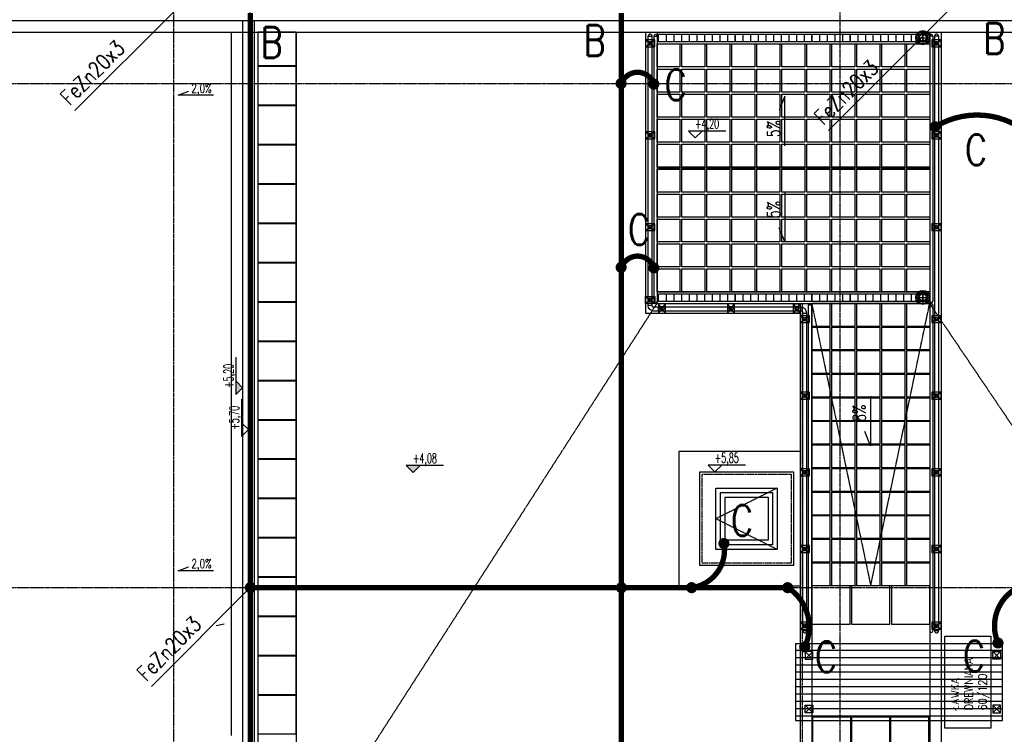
# Model space of a CAD drawing. Extents: x 3880 to 129921, y -116796 to -57711.
# Tile 86 of 110: x 60396 to 61682, y -92934 to -92002. Entities that reach past the tile are written whole.
import ezdxf
from ezdxf.enums import TextEntityAlignment as Align

# ---------------------------------------------------------------- set-up
doc = ezdxf.new("R2010")
doc.units = 0
doc.header["$LTSCALE"] = 2
for name, pattern in [('CENTER', [2, 1.25, -0.25, 0.25, -0.25]), ('DASHED', [0.75, 0.5, -0.25]), ('DIVIDE2', [0.625, 0.25, -0.125, 0, -0.125, 0, -0.125])]:
    doc.linetypes.add(name, pattern=pattern)
doc.layers.get('0').update_dxf_attribs({"color": 101, "linetype": 'CONTINUOUS'})
for name, color, linetype in [('E35', 6, 'CONTINUOUS'), ('E50', 3, 'CONTINUOUS'), ('Ele-balustrada', 114, 'CONTINUOUS'), ('Ins-kan', 54, 'CONTINUOUS'), ('Ins-wod', 152, 'CONTINUOUS'), ('Okn---okna', 5, 'CONTINUOUS'), ('Opis-rzedne', 52, 'CONTINUOUS'), ('Opis-spadki', 61, 'CONTINUOUS'), ('Os-osie glowne', 1, 'CENTER'), ('Pos-ceramika', 14, 'CONTINUOUS'), ('Pzt-chodniki-hatch', 252, 'CONTINUOUS'), ('Sc-metal', 141, 'CONTINUOUS'), ('Sch-opis', 51, 'CONTINUOUS'), ('W-idok', 9, 'CONTINUOUS'), ('W-izol-w', 144, 'CONTINUOUS'), ('W-widok-spadki', 61, 'CONTINUOUS'), ('Wyp-meble', 155, 'CONTINUOUS')]:
    doc.layers.add(name, color=color, linetype=linetype)
doc.styles.add('dwg_opis podstawowy', font='romans.shx', dxfattribs={"width": 0.9})
doc.styles.add('ROMANS', font='romans', dxfattribs={"width": 0.85})

# ---------------------------------------------------------------- blocks, each defined once
blk = doc.blocks.new('dwg_kota arch 50')
blk.add_lwpolyline([(39.75, 9), (-9, 9), (0, 0), (9, 9)])
at = {"style": 'dwg_opis podstawowy', "width": 0.6}
blk.add_attdef('KOTA_ARCH', text='', height=12.75, dxfattribs=at).set_placement((15.375, 8.25), align=Align.BOTTOM_CENTER)
blk = doc.blocks.new('SPADKI')
at = {"ltscale": 25}
blk.add_lwpolyline([(0, 0), (0, -70), (-8, -50), (-8, -50)], dxfattribs=at)
at = {"ltscale": 25, "style": 'ROMANS', "width": 0.7}
blk.add_attdef('SP%', text='', height=18, rotation=90, dxfattribs=at).set_placement((-4.9, -24), align=Align.CENTER)
blk = doc.blocks.new('dwg_kota kons 50')
blk.add_hatch(color=256).paths.add_polyline_path([(9, 9), (-9, 9), (0, 0)])
blk.add_lwpolyline([(39.75, 9), (-9, 9), (0, 0), (9, 9)])
at = {"style": 'dwg_opis podstawowy', "width": 0.6}
blk.add_attdef('KOTA_KONS', text='', height=12.75, dxfattribs=at).set_placement((15.375, 8.25), align=Align.BOTTOM_CENTER)
blk = doc.blocks.new('_sfkhmgkjm')
for points in [[(-3.5, 0), (-3.5, -0.5)], [(-3.5, 0), (3.5, 0), (3.5, 0)], [(3.5, 0), (3.5, -0.5)]]:
    blk.add_lwpolyline(points)
blk.add_lwpolyline([(3.5, -0.5, -0.284735), (-3.5, -0.5, -7)], format="xyb")
blk = doc.blocks.new('odwodnienie-liniowe2_mb')
at = {"ltscale": 25}
for p, q in [((0, 7.5), (100, 7.5)), ((10, 5), (10, -5)), ((20, 5), (20, -5)), ((30, 5), (30, -5)), ((40, 5), (40, -5)), ((50, 5), (50, -5)), ((60, 5), (60, -5)), ((70, 5), (70, -5)), ((80, 5), (80, -5)), ((90, 5), (90, -5)), ((0, -7.5), (100, -7.5))]:
    blk.add_line(p, q, dxfattribs=at)
blk.add_lwpolyline([(0, 5), (100, 5), (100, -5), (0, -5)], close=True, dxfattribs=at)
blk = doc.blocks.new('_VKJXKDFJKJFHKJGFJHKVCJKHGHJ')
at = {"layer": 'Ins-wod'}
for p, q in [((-7.9, 0), (7.9, 0)), ((0, 7.9), (0, -7.9)), ((0, -5.9), (0, 6)), ((0, 6), (0, -5.9))]:
    blk.add_line(p, q, dxfattribs=at)
for radius in [9.24, 8.12, 5.95, 5.25, 4.55]:
    blk.add_circle((0, 0), radius, dxfattribs=at)

msp = doc.modelspace()

# ---------------------------------------------------------------- hatches: boundary and pattern name
at = {"layer": 'W-idok'}
h = msp.add_hatch(dxfattribs=at)
h.set_pattern_fill('ANSI31', color=256, scale=3, angle=135, style=0)
h.set_pattern_definition([(180, (5740, 6445.0385), (-2e-15, -9.525), [])])
h.paths.add_polyline_path([(61419.547, -92866.263), (61409.547, -92866.263), (61409.547, -92916.263), (61419.547, -92916.263)])
h.paths.add_polyline_path([(61419.547, -92816.263), (61409.547, -92816.263), (61409.547, -92866.263), (61419.547, -92866.263)])
h.paths.add_polyline_path([(61434.547, -92816.263), (61419.547, -92816.263), (61419.547, -92866.263), (61434.547, -92866.263)])
h.paths.add_polyline_path([(61434.547, -92866.263), (61419.547, -92866.263), (61419.547, -92916.263), (61434.547, -92916.263)])
h.paths.add_polyline_path([(61467.547, -92866.263), (61434.547, -92866.263), (61434.547, -92916.263), (61467.547, -92916.263)])
h.paths.add_polyline_path([(61467.547, -92816.263), (61434.547, -92816.263), (61434.547, -92866.263), (61467.547, -92866.263)])
h.paths.add_polyline_path([(61584.547, -92816.263), (61467.547, -92816.263), (61467.547, -92866.263), (61584.547, -92866.263)])
h.paths.add_polyline_path([(61584.547, -92866.263), (61467.547, -92866.263), (61467.547, -92916.263), (61584.547, -92916.263)])
h.paths.add_polyline_path([(61599.547, -92866.263), (61584.547, -92866.263), (61584.547, -92916.263), (61599.547, -92916.263)])
h.paths.add_polyline_path([(61599.547, -92816.263), (61584.547, -92816.263), (61584.547, -92866.263), (61599.547, -92866.263)])
h.paths.add_polyline_path([(61609.547, -92816.263), (61599.547, -92816.263), (61599.547, -92866.263), (61609.547, -92866.263)])
h.paths.add_polyline_path([(61609.547, -92866.263), (61599.547, -92866.263), (61599.547, -92916.263), (61609.547, -92916.263)])
h.paths.add_polyline_path([(61669.547, -92816.263), (61609.547, -92816.263), (61609.547, -92866.263), (61669.547, -92866.263)])
h.paths.add_polyline_path([(61669.547, -92866.263), (61609.547, -92866.263), (61609.547, -92916.263), (61669.547, -92916.263)])
h.paths.add_polyline_path([(61679.547, -92866.263), (61669.547, -92866.263), (61669.547, -92916.263), (61679.547, -92916.263)])
h.paths.add_polyline_path([(61679.547, -92816.263), (61669.547, -92816.263), (61669.547, -92866.263), (61679.547, -92866.263)])
h.paths.add_polyline_path([(61614.467, -92905.874), (61614.467, -92827.034), (61672.325, -92827.034), (61672.325, -92905.874)], flags=9)

# ---------------------------------------------------------------- linework, layer by layer
at = {"layer": 'E35'}
for p, q in [((60468.379, -92120.368), (60597.547, -91991.2)), ((60468.379, -92120.368), (60597.547, -91991.2)), ((61452.497, -92146.078), (61607.374, -91991.2)), ((61452.497, -92146.078), (61607.374, -91991.2)), ((60568.379, -92872.19), (60697.547, -92743.022)), ((60568.379, -92872.19), (60697.547, -92743.022))]:
    msp.add_line(p, q, dxfattribs=at)
at = {"layer": 'E50', "linetype": 'DIVIDE2', "ltscale": 70, "const_width": 7}
msp.add_lwpolyline([(60697.547, -91993.022), (60697.547, -95505.591)], dxfattribs=at)
at = {"layer": 'E50', "const_width": 7}
for points in [[(61182.136, -91993.022), (61182.136, -95504.895)], [(60697.547, -92743.022), (61182.136, -92743.022)], [(61399.492, -92743.022), (61182.136, -92743.022)]]:
    msp.add_lwpolyline(points, dxfattribs=at)
for points in [[(61224.407, -92085.693, 0.71386373), (61182.136, -92085.022, 2.21832926)], [(61591.672, -92141.498, -0.27841691), (61700.066, -92140.826, -2.21832926)], [(61224.407, -92325.675, 0.71386373), (61182.136, -92325.003, 2.21832926)], [(61315.941, -92685.354, -0.42391145), (61274.142, -92742.983, -2.21832926)], [(61421.365, -92820.352, 0.37578024), (61399.551, -92743.06, 2.21832926)], [(61673.744, -92815.195, -0.39380838), (61699.617, -92743.06, -2.21832926)]]:
    msp.add_lwpolyline(points, format="xyb", dxfattribs=at)
for points in [[(61181.687, -92088.733, -1), (61181.687, -92081.233, -1)], [(61224.407, -92089.443, 1), (61224.407, -92081.943, 1)], [(61591.672, -92145.248, -1), (61591.672, -92137.748, -1)], [(61181.687, -92328.715, -1), (61181.687, -92321.215, -1)], [(61224.407, -92329.425, 1), (61224.407, -92321.925, 1)], [(61315.941, -92681.604, -1), (61315.941, -92689.104, -1)], [(60693.797, -92743.022, -1), (60701.297, -92743.022, -1)], [(61178.386, -92743.022, -1), (61185.886, -92743.022, -1)], [(61273.692, -92739.272, 1), (61273.692, -92746.772, 1)], [(61399.101, -92746.772, -1), (61399.101, -92739.272, -1)], [(61673.744, -92818.945, -1), (61673.744, -92811.445, -1)], [(61421.365, -92824.102, 1), (61421.365, -92816.602, 1)]]:
    msp.add_lwpolyline(points, format="xyb", close=True, dxfattribs=at)
at = {"layer": 'Ele-balustrada'}
for p, q in [((61213.547, -92037.022), (61225.547, -92028.022)), ((61213.547, -92028.022), (61225.547, -92037.022)), ((61213.547, -92037.022), (61225.547, -92028.022)), ((61213.547, -92028.022), (61225.547, -92037.022)), ((61217.047, -92023.022), (61222.047, -92023.022)), ((61224.547, -92023.022), (61228.547, -92023.022)), ((61588.547, -92023.022), (61584.547, -92023.022)), ((61587.547, -92037.022), (61599.547, -92028.022)), ((61587.547, -92028.022), (61599.547, -92037.022)), ((61596.047, -92023.022), (61591.047, -92023.022)), ((61213.547, -92157.022), (61225.547, -92148.022)), ((61213.547, -92148.022), (61225.547, -92157.022)), ((61213.547, -92157.022), (61225.547, -92148.022)), ((61213.547, -92148.022), (61225.547, -92157.022)), ((61587.547, -92157.022), (61599.547, -92148.022)), ((61587.547, -92148.022), (61599.547, -92157.022)), ((61587.547, -92157.022), (61599.547, -92148.022)), ((61587.547, -92148.022), (61599.547, -92157.022)), ((61213.547, -92277.022), (61225.547, -92268.022)), ((61213.547, -92268.022), (61225.547, -92277.022)), ((61213.547, -92277.022), (61225.547, -92268.022)), ((61213.547, -92268.022), (61225.547, -92277.022)), ((61587.547, -92277.022), (61599.547, -92268.022)), ((61587.547, -92268.022), (61599.547, -92277.022)), ((61587.547, -92277.022), (61599.547, -92268.022)), ((61587.547, -92268.022), (61599.547, -92277.022)), ((61213.547, -92363.022), (61225.547, -92372.022)), ((61213.547, -92372.022), (61225.547, -92363.022)), ((61222.047, -92374.522), (61217.047, -92374.522)), ((61239.547, -92384.522), (61230.547, -92372.522)), ((61230.547, -92384.522), (61239.547, -92372.522)), ((61329.547, -92384.522), (61320.547, -92372.522)), ((61320.547, -92384.522), (61329.547, -92372.522)), ((61406.548, -92384.522), (61415.548, -92372.522)), ((61415.548, -92384.522), (61406.548, -92372.522)), ((61426.548, -92374.045), (61430.548, -92374.045)), ((61230.047, -92377.022), (61230.047, -92382.022)), ((61415.548, -92397.022), (61427.548, -92388.022)), ((61415.548, -92388.022), (61427.548, -92397.022)), ((61416.547, -92382.022), (61416.547, -92377.022)), ((61419.047, -92384.522), (61424.047, -92384.522)), ((61587.547, -92397.022), (61599.547, -92388.022)), ((61587.547, -92388.022), (61599.547, -92397.022)), ((61415.548, -92497.022), (61427.548, -92488.022)), ((61415.548, -92488.022), (61427.548, -92497.022)), ((61587.547, -92497.022), (61599.547, -92488.022)), ((61587.547, -92488.022), (61599.547, -92497.022)), ((61415.548, -92597.022), (61427.548, -92588.022)), ((61415.548, -92588.022), (61427.548, -92597.022)), ((61587.547, -92597.022), (61599.547, -92588.022)), ((61587.547, -92588.022), (61599.547, -92597.022)), ((61415.548, -92697.022), (61427.548, -92688.022)), ((61415.548, -92688.022), (61427.548, -92697.022)), ((61587.547, -92697.022), (61599.547, -92688.022)), ((61587.547, -92688.022), (61599.547, -92697.022)), ((61415.548, -92797.022), (61427.548, -92788.022)), ((61415.548, -92788.022), (61427.548, -92797.022)), ((61424.047, -92799.522), (61419.047, -92799.522)), ((61587.547, -92797.022), (61599.547, -92788.022)), ((61587.547, -92788.022), (61599.547, -92797.022)), ((61596.047, -92799.522), (61591.047, -92799.522))]:
    msp.add_line(p, q, dxfattribs=at)
for points in [[(60695.047, -94689.013), (60695.047, -92019.03)], [(60700.047, -94689.013), (60700.047, -92019.03)], [(61224.547, -92023.022), (61224.547, -92370.022)], [(61228.547, -92023.022), (61228.547, -92370.022)], [(61584.547, -92023.022), (61584.547, -92369.022)], [(61588.547, -92023.022), (61588.547, -92369.022)], [(61591.047, -92023.022), (61591.047, -92799.522)], [(61596.047, -92023.022), (61596.047, -92799.522)], [(61426.548, -92799.545), (61426.548, -92374.045)], [(61430.548, -92799.545), (61430.548, -92374.045)], [(61584.547, -92374.022), (61584.547, -92799.522)], [(61588.547, -92374.022), (61588.547, -92799.522)]]:
    msp.add_lwpolyline(points, dxfattribs=at)
for points in [[(61213.547, -92037.022), (61225.547, -92037.022), (61225.547, -92028.022), (61213.547, -92028.022)], [(61213.547, -92037.022), (61225.547, -92037.022), (61225.547, -92028.022), (61213.547, -92028.022)], [(61587.547, -92037.022), (61599.547, -92037.022), (61599.547, -92028.022), (61587.547, -92028.022)], [(61213.547, -92157.022), (61225.547, -92157.022), (61225.547, -92148.022), (61213.547, -92148.022)], [(61213.547, -92157.022), (61225.547, -92157.022), (61225.547, -92148.022), (61213.547, -92148.022)], [(61587.547, -92157.022), (61599.547, -92157.022), (61599.547, -92148.022), (61587.547, -92148.022)], [(61587.547, -92157.022), (61599.547, -92157.022), (61599.547, -92148.022), (61587.547, -92148.022)], [(61213.547, -92277.022), (61225.547, -92277.022), (61225.547, -92268.022), (61213.547, -92268.022)], [(61213.547, -92277.022), (61225.547, -92277.022), (61225.547, -92268.022), (61213.547, -92268.022)], [(61587.547, -92277.022), (61599.547, -92277.022), (61599.547, -92268.022), (61587.547, -92268.022)], [(61587.547, -92277.022), (61599.547, -92277.022), (61599.547, -92268.022), (61587.547, -92268.022)], [(61213.547, -92363.022), (61225.547, -92363.022), (61225.547, -92372.022), (61213.547, -92372.022)], [(61239.547, -92384.522), (61239.547, -92372.522), (61230.547, -92372.522), (61230.547, -92384.522)], [(61329.547, -92384.522), (61329.547, -92372.522), (61320.547, -92372.522), (61320.547, -92384.522)], [(61406.548, -92384.522), (61406.548, -92372.522), (61415.548, -92372.522), (61415.548, -92384.522)], [(61415.548, -92397.022), (61427.548, -92397.022), (61427.548, -92388.022), (61415.548, -92388.022)], [(61587.547, -92397.022), (61599.547, -92397.022), (61599.547, -92388.022), (61587.547, -92388.022)], [(61415.548, -92497.022), (61427.548, -92497.022), (61427.548, -92488.022), (61415.548, -92488.022)], [(61587.547, -92497.022), (61599.547, -92497.022), (61599.547, -92488.022), (61587.547, -92488.022)], [(61415.548, -92597.022), (61427.548, -92597.022), (61427.548, -92588.022), (61415.548, -92588.022)], [(61587.547, -92597.022), (61599.547, -92597.022), (61599.547, -92588.022), (61587.547, -92588.022)], [(61415.548, -92697.022), (61427.548, -92697.022), (61427.548, -92688.022), (61415.548, -92688.022)], [(61587.547, -92697.022), (61599.547, -92697.022), (61599.547, -92688.022), (61587.547, -92688.022)], [(61415.548, -92797.022), (61427.548, -92797.022), (61427.548, -92788.022), (61415.548, -92788.022)], [(61587.547, -92797.022), (61599.547, -92797.022), (61599.547, -92788.022), (61587.547, -92788.022)]]:
    msp.add_lwpolyline(points, close=True, dxfattribs=at)
for points in [[(61419.047, -92799.522), (61419.047, -92384.522, 0.41421356), (61416.547, -92382.022), (61224.547, -92382.022, -0.41421356), (61217.047, -92374.522), (61217.047, -92023.022)], [(61424.047, -92799.522), (61424.047, -92384.522, 0.41421356), (61416.547, -92377.022), (61224.547, -92377.022, -0.41421356), (61222.047, -92374.522), (61222.047, -92023.022)]]:
    msp.add_lwpolyline(points, format="xyb", dxfattribs=at)
for centre in [(61219.547, -92032.522), (61219.547, -92032.522), (61593.547, -92032.522), (61219.547, -92152.522), (61219.547, -92152.522), (61593.547, -92152.522), (61593.547, -92152.522), (61219.547, -92272.522), (61219.547, -92272.522), (61593.547, -92272.522), (61593.547, -92272.522), (61219.547, -92367.522), (61235.047, -92378.522), (61325.047, -92378.522), (61411.048, -92378.522), (61421.548, -92392.522), (61593.547, -92392.522), (61421.548, -92492.522), (61593.547, -92492.522), (61421.548, -92592.522), (61593.547, -92592.522), (61421.548, -92692.522), (61593.547, -92692.522), (61421.548, -92792.522), (61593.547, -92792.522)]:
    msp.add_circle(centre, 2.5, dxfattribs=at)
for centre, radius, start, end in [((61219.547, -92023.022), 2.5, 0, 180), ((61226.547, -92023.022), 2, 0, 180), ((61586.547, -92023.022), 2, 0, 180), ((61593.547, -92023.022), 2.5, 0, 180), ((61226.547, -92370.022), 2, 180, 0), ((61428.548, -92374.045), 2, 0, 180), ((61586.547, -92369.022), 2, 180, 0), ((61586.547, -92374.022), 2, 0, 180), ((61421.547, -92799.522), 2.5, 180, 0), ((61428.548, -92799.545), 2, 180, 0), ((61586.547, -92799.522), 2, 180, 0), ((61593.547, -92799.522), 2.5, 180, 0)]:
    msp.add_arc(centre, radius, start, end, dxfattribs=at)
at = {"layer": 'Okn---okna'}
for points in [[(61305.547, -92613.022), (61385.547, -92613.022), (61385.547, -92693.022), (61305.547, -92693.022)], [(61311.547, -92619.022), (61379.547, -92619.022), (61379.547, -92687.022), (61311.547, -92687.022)], [(61317.547, -92625.022), (61373.547, -92625.022), (61373.547, -92681.022), (61317.547, -92681.022)]]:
    msp.add_lwpolyline(points, close=True, dxfattribs=at)
at = {"layer": 'Okn---okna', "linetype": 'DASHED', "ltscale": 0.5}
msp.add_lwpolyline([(61385.547, -92613.022), (61305.547, -92653.022), (61385.547, -92693.022)], dxfattribs=at)
at = {"layer": 'Os-osie glowne'}
for points in [[(60597.547, -96575.018), (60597.547, -91070.848)], [(60697.547, -96575.018), (60697.547, -91070.848)], [(61467.547, -96575.018), (61467.547, -91070.848)], [(50525.547, -92085.022), (62792.547, -92085.022)], [(50525.547, -92743.022), (62792.547, -92743.022)]]:
    msp.add_lwpolyline(points, dxfattribs=at)
at = {"layer": 'Pos-ceramika'}
for points in [[(61228.547, -92033.022), (61258.547, -92033.022), (61258.547, -92063.022), (61228.547, -92063.022)], [(61261.147, -92033.022), (61291.147, -92033.022), (61291.147, -92063.022), (61261.147, -92063.022)], [(61293.747, -92033.022), (61323.747, -92033.022), (61323.747, -92063.022), (61293.747, -92063.022)], [(61326.347, -92033.022), (61356.347, -92033.022), (61356.347, -92063.022), (61326.347, -92063.022)], [(61358.947, -92033.022), (61388.947, -92033.022), (61388.947, -92063.022), (61358.947, -92063.022)], [(61391.547, -92033.022), (61421.547, -92033.022), (61421.547, -92063.022), (61391.547, -92063.022)], [(61424.147, -92033.022), (61454.147, -92033.022), (61454.147, -92063.022), (61424.147, -92063.022)], [(61456.747, -92033.022), (61486.747, -92033.022), (61486.747, -92063.022), (61456.747, -92063.022)], [(61489.347, -92033.022), (61519.347, -92033.022), (61519.347, -92063.022), (61489.347, -92063.022)], [(61521.947, -92033.022), (61551.947, -92033.022), (61551.947, -92063.022), (61521.947, -92063.022)], [(61554.547, -92033.022), (61584.547, -92033.022), (61584.547, -92063.022), (61554.547, -92063.022)], [(61228.547, -92066.222), (61258.547, -92066.222), (61258.547, -92096.222), (61228.547, -92096.222)], [(61261.147, -92066.222), (61291.147, -92066.222), (61291.147, -92096.222), (61261.147, -92096.222)], [(61293.747, -92066.222), (61323.747, -92066.222), (61323.747, -92096.222), (61293.747, -92096.222)], [(61326.347, -92066.222), (61356.347, -92066.222), (61356.347, -92096.222), (61326.347, -92096.222)], [(61358.947, -92066.222), (61388.947, -92066.222), (61388.947, -92096.222), (61358.947, -92096.222)], [(61391.547, -92066.222), (61421.547, -92066.222), (61421.547, -92096.222), (61391.547, -92096.222)], [(61424.147, -92066.222), (61454.147, -92066.222), (61454.147, -92096.222), (61424.147, -92096.222)], [(61456.747, -92066.222), (61486.747, -92066.222), (61486.747, -92096.222), (61456.747, -92096.222)], [(61489.347, -92066.222), (61519.347, -92066.222), (61519.347, -92096.222), (61489.347, -92096.222)], [(61521.947, -92066.222), (61551.947, -92066.222), (61551.947, -92096.222), (61521.947, -92096.222)], [(61554.547, -92066.222), (61584.547, -92066.222), (61584.547, -92096.222), (61554.547, -92096.222)], [(61228.547, -92098.822), (61258.547, -92098.822), (61258.547, -92128.822), (61228.547, -92128.822)], [(61261.147, -92098.822), (61291.147, -92098.822), (61291.147, -92128.822), (61261.147, -92128.822)], [(61293.747, -92098.822), (61323.747, -92098.822), (61323.747, -92128.822), (61293.747, -92128.822)], [(61326.347, -92098.822), (61356.347, -92098.822), (61356.347, -92128.822), (61326.347, -92128.822)], [(61358.947, -92098.822), (61388.947, -92098.822), (61388.947, -92128.822), (61358.947, -92128.822)], [(61391.547, -92098.822), (61421.547, -92098.822), (61421.547, -92128.822), (61391.547, -92128.822)], [(61424.147, -92098.822), (61454.147, -92098.822), (61454.147, -92128.822), (61424.147, -92128.822)], [(61456.747, -92098.822), (61486.747, -92098.822), (61486.747, -92128.822), (61456.747, -92128.822)], [(61489.347, -92098.822), (61519.347, -92098.822), (61519.347, -92128.822), (61489.347, -92128.822)], [(61521.947, -92098.822), (61551.947, -92098.822), (61551.947, -92128.822), (61521.947, -92128.822)], [(61554.547, -92098.822), (61584.547, -92098.822), (61584.547, -92128.822), (61554.547, -92128.822)], [(61228.547, -92131.422), (61258.547, -92131.422), (61258.547, -92161.422), (61228.547, -92161.422)], [(61261.147, -92131.422), (61291.147, -92131.422), (61291.147, -92161.422), (61261.147, -92161.422)], [(61293.747, -92131.422), (61323.747, -92131.422), (61323.747, -92161.422), (61293.747, -92161.422)], [(61326.347, -92131.422), (61356.347, -92131.422), (61356.347, -92161.422), (61326.347, -92161.422)], [(61358.947, -92131.422), (61388.947, -92131.422), (61388.947, -92161.422), (61358.947, -92161.422)], [(61391.547, -92131.422), (61421.547, -92131.422), (61421.547, -92161.422), (61391.547, -92161.422)], [(61424.147, -92131.422), (61454.147, -92131.422), (61454.147, -92161.422), (61424.147, -92161.422)], [(61456.747, -92131.422), (61486.747, -92131.422), (61486.747, -92161.422), (61456.747, -92161.422)], [(61489.347, -92131.422), (61519.347, -92131.422), (61519.347, -92161.422), (61489.347, -92161.422)], [(61521.947, -92131.422), (61551.947, -92131.422), (61551.947, -92161.422), (61521.947, -92161.422)], [(61554.547, -92131.422), (61584.547, -92131.422), (61584.547, -92161.422), (61554.547, -92161.422)], [(61228.547, -92164.022), (61258.547, -92164.022), (61258.547, -92194.022), (61228.547, -92194.022)], [(61261.147, -92164.022), (61291.147, -92164.022), (61291.147, -92194.022), (61261.147, -92194.022)], [(61293.747, -92164.022), (61323.747, -92164.022), (61323.747, -92194.022), (61293.747, -92194.022)], [(61326.347, -92164.022), (61356.347, -92164.022), (61356.347, -92194.022), (61326.347, -92194.022)], [(61358.947, -92164.022), (61388.947, -92164.022), (61388.947, -92194.022), (61358.947, -92194.022)], [(61391.547, -92164.022), (61421.547, -92164.022), (61421.547, -92194.022), (61391.547, -92194.022)], [(61424.147, -92164.022), (61454.147, -92164.022), (61454.147, -92194.022), (61424.147, -92194.022)], [(61456.747, -92164.022), (61486.747, -92164.022), (61486.747, -92194.022), (61456.747, -92194.022)], [(61489.347, -92164.022), (61519.347, -92164.022), (61519.347, -92194.022), (61489.347, -92194.022)], [(61521.947, -92164.022), (61551.947, -92164.022), (61551.947, -92194.022), (61521.947, -92194.022)], [(61554.547, -92164.022), (61584.547, -92164.022), (61584.547, -92194.022), (61554.547, -92194.022)], [(61228.547, -92196.622), (61258.547, -92196.622), (61258.547, -92226.622), (61228.547, -92226.622)], [(61261.147, -92196.622), (61291.147, -92196.622), (61291.147, -92226.622), (61261.147, -92226.622)], [(61293.747, -92196.622), (61323.747, -92196.622), (61323.747, -92226.622), (61293.747, -92226.622)], [(61326.347, -92196.622), (61356.347, -92196.622), (61356.347, -92226.622), (61326.347, -92226.622)], [(61358.947, -92196.622), (61388.947, -92196.622), (61388.947, -92226.622), (61358.947, -92226.622)], [(61391.547, -92196.622), (61421.547, -92196.622), (61421.547, -92226.622), (61391.547, -92226.622)], [(61424.147, -92196.622), (61454.147, -92196.622), (61454.147, -92226.622), (61424.147, -92226.622)], [(61456.747, -92196.622), (61486.747, -92196.622), (61486.747, -92226.622), (61456.747, -92226.622)], [(61489.347, -92196.622), (61519.347, -92196.622), (61519.347, -92226.622), (61489.347, -92226.622)], [(61521.947, -92196.622), (61551.947, -92196.622), (61551.947, -92226.622), (61521.947, -92226.622)], [(61554.547, -92196.622), (61584.547, -92196.622), (61584.547, -92226.622), (61554.547, -92226.622)], [(61228.547, -92229.222), (61258.547, -92229.222), (61258.547, -92259.222), (61228.547, -92259.222)], [(61261.147, -92229.222), (61291.147, -92229.222), (61291.147, -92259.222), (61261.147, -92259.222)], [(61293.747, -92229.222), (61323.747, -92229.222), (61323.747, -92259.222), (61293.747, -92259.222)], [(61326.347, -92229.222), (61356.347, -92229.222), (61356.347, -92259.222), (61326.347, -92259.222)], [(61358.947, -92229.222), (61388.947, -92229.222), (61388.947, -92259.222), (61358.947, -92259.222)], [(61391.547, -92229.222), (61421.547, -92229.222), (61421.547, -92259.222), (61391.547, -92259.222)], [(61424.147, -92229.222), (61454.147, -92229.222), (61454.147, -92259.222), (61424.147, -92259.222)], [(61456.747, -92229.222), (61486.747, -92229.222), (61486.747, -92259.222), (61456.747, -92259.222)], [(61489.347, -92229.222), (61519.347, -92229.222), (61519.347, -92259.222), (61489.347, -92259.222)], [(61521.947, -92229.222), (61551.947, -92229.222), (61551.947, -92259.222), (61521.947, -92259.222)], [(61554.547, -92229.222), (61584.547, -92229.222), (61584.547, -92259.222), (61554.547, -92259.222)], [(61228.547, -92261.822), (61258.547, -92261.822), (61258.547, -92291.822), (61228.547, -92291.822)], [(61261.147, -92261.822), (61291.147, -92261.822), (61291.147, -92291.822), (61261.147, -92291.822)], [(61293.747, -92261.822), (61323.747, -92261.822), (61323.747, -92291.822), (61293.747, -92291.822)], [(61326.347, -92261.822), (61356.347, -92261.822), (61356.347, -92291.822), (61326.347, -92291.822)], [(61358.947, -92261.822), (61388.947, -92261.822), (61388.947, -92291.822), (61358.947, -92291.822)], [(61391.547, -92261.822), (61421.547, -92261.822), (61421.547, -92291.822), (61391.547, -92291.822)], [(61424.147, -92261.822), (61454.147, -92261.822), (61454.147, -92291.822), (61424.147, -92291.822)], [(61456.747, -92261.822), (61486.747, -92261.822), (61486.747, -92291.822), (61456.747, -92291.822)], [(61489.347, -92261.822), (61519.347, -92261.822), (61519.347, -92291.822), (61489.347, -92291.822)], [(61521.947, -92261.822), (61551.947, -92261.822), (61551.947, -92291.822), (61521.947, -92291.822)], [(61554.547, -92261.822), (61584.547, -92261.822), (61584.547, -92291.822), (61554.547, -92291.822)], [(61228.547, -92294.422), (61258.547, -92294.422), (61258.547, -92324.422), (61228.547, -92324.422)], [(61261.147, -92294.422), (61291.147, -92294.422), (61291.147, -92324.422), (61261.147, -92324.422)], [(61293.747, -92294.422), (61323.747, -92294.422), (61323.747, -92324.422), (61293.747, -92324.422)], [(61326.347, -92294.422), (61356.347, -92294.422), (61356.347, -92324.422), (61326.347, -92324.422)], [(61358.947, -92294.422), (61388.947, -92294.422), (61388.947, -92324.422), (61358.947, -92324.422)], [(61391.547, -92294.422), (61421.547, -92294.422), (61421.547, -92324.422), (61391.547, -92324.422)], [(61424.147, -92294.422), (61454.147, -92294.422), (61454.147, -92324.422), (61424.147, -92324.422)], [(61456.747, -92294.422), (61486.747, -92294.422), (61486.747, -92324.422), (61456.747, -92324.422)], [(61489.347, -92294.422), (61519.347, -92294.422), (61519.347, -92324.422), (61489.347, -92324.422)], [(61521.947, -92294.422), (61551.947, -92294.422), (61551.947, -92324.422), (61521.947, -92324.422)], [(61554.547, -92294.422), (61584.547, -92294.422), (61584.547, -92324.422), (61554.547, -92324.422)], [(61228.547, -92327.022), (61258.547, -92327.022), (61258.547, -92357.022), (61228.547, -92357.022)], [(61261.147, -92327.022), (61291.147, -92327.022), (61291.147, -92357.022), (61261.147, -92357.022)], [(61293.747, -92327.022), (61323.747, -92327.022), (61323.747, -92357.022), (61293.747, -92357.022)], [(61326.347, -92327.022), (61356.347, -92327.022), (61356.347, -92357.022), (61326.347, -92357.022)], [(61358.947, -92327.022), (61388.947, -92327.022), (61388.947, -92357.022), (61358.947, -92357.022)], [(61391.547, -92327.022), (61421.547, -92327.022), (61421.547, -92357.022), (61391.547, -92357.022)], [(61424.147, -92327.022), (61454.147, -92327.022), (61454.147, -92357.022), (61424.147, -92357.022)], [(61456.747, -92327.022), (61486.747, -92327.022), (61486.747, -92357.022), (61456.747, -92357.022)], [(61489.347, -92327.022), (61519.347, -92327.022), (61519.347, -92357.022), (61489.347, -92357.022)], [(61521.947, -92327.022), (61551.947, -92327.022), (61551.947, -92357.022), (61521.947, -92357.022)], [(61554.547, -92327.022), (61584.547, -92327.022), (61584.547, -92357.022), (61554.547, -92357.022)], [(61430.547, -92372.022), (61454.147, -92372.022), (61454.147, -92402.022), (61430.547, -92402.022)], [(61456.747, -92372.022), (61486.747, -92372.022), (61486.747, -92402.022), (61456.747, -92402.022)], [(61489.347, -92372.022), (61519.347, -92372.022), (61519.347, -92402.022), (61489.347, -92402.022)], [(61521.947, -92372.022), (61551.947, -92372.022), (61551.947, -92402.022), (61521.947, -92402.022)], [(61554.547, -92372.022), (61584.547, -92372.022), (61584.547, -92402.022), (61554.547, -92402.022)], [(61430.547, -92402.792), (61454.147, -92402.792), (61454.147, -92432.792), (61430.547, -92432.792)], [(61456.747, -92402.792), (61486.747, -92402.792), (61486.747, -92432.792), (61456.747, -92432.792)], [(61489.347, -92402.792), (61519.347, -92402.792), (61519.347, -92432.792), (61489.347, -92432.792)], [(61521.947, -92402.792), (61551.947, -92402.792), (61551.947, -92432.792), (61521.947, -92432.792)], [(61554.547, -92402.792), (61584.547, -92402.792), (61584.547, -92432.792), (61554.547, -92432.792)], [(61430.547, -92433.562), (61454.147, -92433.562), (61454.147, -92463.562), (61430.547, -92463.562)], [(61456.747, -92433.562), (61486.747, -92433.562), (61486.747, -92463.562), (61456.747, -92463.562)], [(61489.347, -92433.562), (61519.347, -92433.562), (61519.347, -92463.562), (61489.347, -92463.562)], [(61521.947, -92433.562), (61551.947, -92433.562), (61551.947, -92463.562), (61521.947, -92463.562)], [(61554.547, -92433.562), (61584.547, -92433.562), (61584.547, -92463.562), (61554.547, -92463.562)], [(61430.547, -92464.332), (61454.147, -92464.332), (61454.147, -92494.332), (61430.547, -92494.332)], [(61456.747, -92464.332), (61486.747, -92464.332), (61486.747, -92494.332), (61456.747, -92494.332)], [(61489.347, -92464.332), (61519.347, -92464.332), (61519.347, -92494.332), (61489.347, -92494.332)], [(61521.947, -92464.332), (61551.947, -92464.332), (61551.947, -92494.332), (61521.947, -92494.332)], [(61554.547, -92464.332), (61584.547, -92464.332), (61584.547, -92494.332), (61554.547, -92494.332)], [(61430.547, -92495.102), (61454.147, -92495.102), (61454.147, -92525.102), (61430.547, -92525.102)], [(61456.747, -92495.102), (61486.747, -92495.102), (61486.747, -92525.102), (61456.747, -92525.102)], [(61489.347, -92495.102), (61519.347, -92495.102), (61519.347, -92525.102), (61489.347, -92525.102)], [(61521.947, -92495.102), (61551.947, -92495.102), (61551.947, -92525.102), (61521.947, -92525.102)], [(61554.547, -92495.102), (61584.547, -92495.102), (61584.547, -92525.102), (61554.547, -92525.102)], [(61430.547, -92525.872), (61454.147, -92525.872), (61454.147, -92555.872), (61430.547, -92555.872)], [(61456.747, -92525.872), (61486.747, -92525.872), (61486.747, -92555.872), (61456.747, -92555.872)], [(61489.347, -92525.872), (61519.347, -92525.872), (61519.347, -92555.872), (61489.347, -92555.872)], [(61521.947, -92525.872), (61551.947, -92525.872), (61551.947, -92555.872), (61521.947, -92555.872)], [(61554.547, -92525.872), (61584.547, -92525.872), (61584.547, -92555.872), (61554.547, -92555.872)], [(61257.547, -92565.022), (61415.548, -92565.022), (61415.548, -92741.022), (61257.547, -92741.022)], [(61430.547, -92556.642), (61454.147, -92556.642), (61454.147, -92586.642), (61430.547, -92586.642)], [(61456.747, -92556.642), (61486.747, -92556.642), (61486.747, -92586.642), (61456.747, -92586.642)], [(61489.347, -92556.642), (61519.347, -92556.642), (61519.347, -92586.642), (61489.347, -92586.642)], [(61521.947, -92556.642), (61551.947, -92556.642), (61551.947, -92586.642), (61521.947, -92586.642)], [(61554.547, -92556.642), (61584.547, -92556.642), (61584.547, -92586.642), (61554.547, -92586.642)], [(61430.547, -92587.412), (61454.147, -92587.412), (61454.147, -92617.412), (61430.547, -92617.412)], [(61456.747, -92587.412), (61486.747, -92587.412), (61486.747, -92617.412), (61456.747, -92617.412)], [(61489.347, -92587.412), (61519.347, -92587.412), (61519.347, -92617.412), (61489.347, -92617.412)], [(61521.947, -92587.412), (61551.947, -92587.412), (61551.947, -92617.412), (61521.947, -92617.412)], [(61554.547, -92587.412), (61584.547, -92587.412), (61584.547, -92617.412), (61554.547, -92617.412)], [(61430.547, -92618.182), (61454.147, -92618.182), (61454.147, -92648.182), (61430.547, -92648.182)], [(61456.747, -92618.182), (61486.747, -92618.182), (61486.747, -92648.182), (61456.747, -92648.182)], [(61489.347, -92618.182), (61519.347, -92618.182), (61519.347, -92648.182), (61489.347, -92648.182)], [(61521.947, -92618.182), (61551.947, -92618.182), (61551.947, -92648.182), (61521.947, -92648.182)], [(61554.547, -92618.182), (61584.547, -92618.182), (61584.547, -92648.182), (61554.547, -92648.182)], [(61430.547, -92648.952), (61454.147, -92648.952), (61454.147, -92678.952), (61430.547, -92678.952)], [(61456.747, -92648.952), (61486.747, -92648.952), (61486.747, -92678.952), (61456.747, -92678.952)], [(61489.347, -92648.952), (61519.347, -92648.952), (61519.347, -92678.952), (61489.347, -92678.952)], [(61521.947, -92648.952), (61551.947, -92648.952), (61551.947, -92678.952), (61521.947, -92678.952)], [(61554.547, -92648.952), (61584.547, -92648.952), (61584.547, -92678.952), (61554.547, -92678.952)], [(61430.547, -92679.722), (61454.147, -92679.722), (61454.147, -92709.722), (61430.547, -92709.722)], [(61456.747, -92679.722), (61486.747, -92679.722), (61486.747, -92709.722), (61456.747, -92709.722)], [(61489.347, -92679.722), (61519.347, -92679.722), (61519.347, -92709.722), (61489.347, -92709.722)], [(61521.947, -92679.722), (61551.947, -92679.722), (61551.947, -92709.722), (61521.947, -92709.722)], [(61554.547, -92679.722), (61584.547, -92679.722), (61584.547, -92709.722), (61554.547, -92709.722)], [(61430.548, -92710.522), (61454.148, -92710.522), (61454.148, -92740.522), (61430.548, -92740.522)], [(61456.748, -92710.522), (61486.748, -92710.522), (61486.748, -92740.522), (61456.748, -92740.522)], [(61489.348, -92710.522), (61519.348, -92710.522), (61519.348, -92740.522), (61489.348, -92740.522)], [(61521.948, -92710.522), (61551.948, -92710.522), (61551.948, -92740.522), (61521.948, -92740.522)], [(61554.548, -92710.522), (61584.548, -92710.522), (61584.548, -92740.522), (61554.548, -92740.522)]]:
    msp.add_lwpolyline(points, close=True, dxfattribs=at)
at = {"layer": 'Pzt-chodniki-hatch'}
for points in [[(60707.547, -92018.022), (60707.547, -92061.512), (60757.547, -92061.512), (60757.547, -92018.022)], [(60707.547, -92062.822), (60707.547, -92112.822), (60757.547, -92112.822), (60757.547, -92062.822)], [(60707.547, -92114.132), (60707.547, -92164.132), (60757.547, -92164.132), (60757.547, -92114.132)], [(60707.547, -92165.442), (60707.547, -92215.442), (60757.547, -92215.442), (60757.547, -92165.442)], [(60707.547, -92216.752), (60707.547, -92266.752), (60757.547, -92266.752), (60757.547, -92216.752)], [(60707.547, -92268.062), (60707.547, -92318.062), (60757.547, -92318.062), (60757.547, -92268.062)], [(60707.547, -92319.372), (60707.547, -92369.372), (60757.547, -92369.372), (60757.547, -92319.372)], [(60707.547, -92370.682), (60707.547, -92420.682), (60757.547, -92420.682), (60757.547, -92370.682)], [(60707.547, -92421.992), (60707.547, -92471.992), (60757.547, -92471.992), (60757.547, -92421.992)], [(60707.547, -92473.302), (60707.547, -92523.302), (60757.547, -92523.302), (60757.547, -92473.302)], [(60707.547, -92524.612), (60707.547, -92574.612), (60757.547, -92574.612), (60757.547, -92524.612)], [(60707.547, -92575.922), (60707.547, -92625.922), (60757.547, -92625.922), (60757.547, -92575.922)], [(60707.547, -92627.232), (60707.547, -92677.232), (60757.547, -92677.232), (60757.547, -92627.232)], [(60707.547, -92678.542), (60707.547, -92728.542), (60757.547, -92728.542), (60757.547, -92678.542)], [(60707.547, -92729.852), (60707.547, -92779.852), (60757.547, -92779.852), (60757.547, -92729.852)], [(61430.548, -92740.522), (61430.548, -92790.522), (61480.548, -92790.522), (61480.548, -92740.522)], [(61482.548, -92740.522), (61482.548, -92790.522), (61532.548, -92790.522), (61532.548, -92740.522)], [(61534.547, -92740.522), (61534.547, -92790.522), (61584.547, -92790.522), (61584.547, -92740.522)], [(60707.547, -92781.162), (60707.547, -92831.162), (60757.547, -92831.162), (60757.547, -92781.162)], [(60707.547, -92832.472), (60707.547, -92882.472), (60757.547, -92882.472), (60757.547, -92832.472)], [(60707.547, -92883.782), (60707.547, -92933.782), (60757.547, -92933.782), (60757.547, -92883.782)], [(61431.548, -92912.022), (61431.548, -92962.022), (61481.548, -92962.022), (61481.548, -92912.022)], [(61482.548, -92912.022), (61482.548, -92962.022), (61532.548, -92962.022), (61532.548, -92912.022)], [(61533.548, -92912.022), (61533.548, -92962.022), (61583.548, -92962.022), (61583.548, -92912.022)]]:
    msp.add_lwpolyline(points, close=True, dxfattribs=at)
at = {"layer": 'Sc-metal'}
for points in [[(61422.047, -92826.263), (61422.047, -92836.263), (61432.047, -92836.263), (61432.047, -92826.263)], [(61677.047, -92826.263), (61677.047, -92836.263), (61667.047, -92836.263), (61667.047, -92826.263)], [(61422.047, -92906.263), (61422.047, -92896.263), (61432.047, -92896.263), (61432.047, -92906.263)], [(61677.047, -92906.263), (61677.047, -92896.263), (61667.047, -92896.263), (61667.047, -92906.263)]]:
    msp.add_lwpolyline(points, close=True, dxfattribs=at)
for points in [[(61422.047, -92826.263), (61432.047, -92836.263)], [(61432.047, -92826.263), (61422.047, -92836.263)], [(61677.047, -92826.263), (61667.047, -92836.263)], [(61667.047, -92826.263), (61677.047, -92836.263)], [(61422.047, -92906.263), (61432.047, -92896.263)], [(61432.047, -92906.263), (61422.047, -92896.263)], [(61677.047, -92906.263), (61667.047, -92896.263)], [(61667.047, -92906.263), (61677.047, -92896.263)]]:
    msp.add_lwpolyline(points, dxfattribs=at)
at = {"layer": 'Sch-opis'}
msp.add_lwpolyline([(60653.095, -92792.333), (60663.333, -92790.413)], dxfattribs=at)
at = {"layer": 'W-idok', "linetype": 'DASHED', "ltscale": 0.5}
for p, q in [((60687.547, -92003.022), (60687.547, -95733.022)), ((60702.547, -92003.022), (60702.547, -95748.022))]:
    msp.add_line(p, q, dxfattribs=at)
at = {"layer": 'W-idok'}
for p, q in [((60757.547, -92018.022), (60757.547, -93089.022)), ((61228.547, -92372.022), (61430.547, -92372.022))]:
    msp.add_line(p, q, dxfattribs=at)
at = {"layer": 'W-idok', "linetype": 'DASHED', "ltscale": 0.5}
msp.add_lwpolyline([(53460.047, -91333.022), (53599.547, -91333.022), (53599.547, -91233.022), (62562.547, -91233.022), (62562.547, -92003.022), (53460.047, -92003.022)], dxfattribs=at)
at = {"layer": 'W-idok'}
for points in [[(61213.547, -92018.022), (61213.547, -92384.522)], [(61228.547, -92018.022), (61228.547, -92372.022)], [(61584.547, -92018.022), (61584.547, -94791.022)], [(61599.547, -92018.022), (61599.547, -93092.664)], [(61430.547, -92372.022), (61430.548, -94791.022)], [(61213.547, -92384.522), (61415.548, -92384.522)], [(61415.548, -92384.522), (61415.548, -93012.901)], [(61409.547, -92816.263), (61409.547, -92916.263), (61679.547, -92916.263), (61679.547, -92816.263), (61409.547, -92816.263)]]:
    msp.add_lwpolyline(points, dxfattribs=at)
at = {"layer": 'W-idok', "linetype": 'DASHED', "ltscale": 0.7}
for points in [[(61230.547, -92195.022), (61584.547, -92195.022)], [(61584.547, -92372.022), (61430.547, -92372.022)]]:
    msp.add_lwpolyline(points, dxfattribs=at)
at = {"layer": 'W-idok', "linetype": 'DASHED'}
msp.add_lwpolyline([(61418.547, -95585.022), (61418.547, -92372.022)], dxfattribs=at)
at = {"layer": 'W-idok'}
msp.add_lwpolyline([(61284.547, -92592.022), (61406.547, -92592.022), (61406.547, -92714.022), (61284.547, -92714.022)], close=True, dxfattribs=at)
at = {"layer": 'W-idok', "linetype": 'DASHED'}
msp.add_lwpolyline([(61287.547, -92595.022), (61403.547, -92595.022), (61403.547, -92711.022), (61287.547, -92711.022)], close=True, dxfattribs=at)
at = {"layer": 'W-izol-w', "linetype": 'Continuous'}
for p, q in [((53460.047, -92018.022), (62427.547, -92018.022)), ((60672.547, -92018.022), (60672.547, -92936.022)), ((60707.547, -92018.022), (60707.547, -95753.022))]:
    msp.add_line(p, q, dxfattribs=at)
at = {"layer": 'W-widok-spadki', "linetype": 'DASHED', "ltscale": 0.5}
for points in [[(60767.547, -93089.022), (61228.547, -92372.022)], [(61430.547, -92372.022), (61507.548, -92740.522), (61584.547, -92372.022)], [(62069.547, -93089.022), (61584.547, -92372.022)], [(61584.547, -92740.522), (61430.548, -92740.522)]]:
    msp.add_lwpolyline(points, dxfattribs=at)
at = {"layer": 'Wyp-meble'}
msp.add_lwpolyline([(61664.547, -92926.263), (61604.547, -92926.263), (61604.547, -92806.263), (61664.547, -92806.263)], close=True, dxfattribs=at)

# ---------------------------------------------------------------- block references
for p in [(61575.631, -92025.166), (61575.586, -92364.179)]:
    msp.add_blockref('_VKJXKDFJKJFHKJGFJHKVCJKHGHJ', p)
at = {"layer": 'Ele-balustrada'}
msp.add_blockref('_sfkhmgkjm', (60697.547, -92018.022), dxfattribs=at)
at = {"layer": 'Ins-kan'}
for p in [(61230.547, -92025.522), (61330.547, -92025.522), (61430.547, -92025.522), (61480.547, -92025.522), (61230.547, -92364.522), (61330.547, -92364.522), (61430.547, -92364.522), (61480.547, -92364.522)]:
    msp.add_blockref('odwodnienie-liniowe2_mb', p, dxfattribs=at)
at = {"layer": 'Opis-rzedne'}
for name, p, values in [('dwg_kota arch 50', (61278.57, -92155.934), {'KOTA_ARCH': '+4,20'}), ('dwg_kota kons 50', (60910.166, -92592.565), {'KOTA_KONS': '+4,08'}), ('dwg_kota arch 50', (61304.247, -92592.022), {'KOTA_ARCH': '+5,85'})]:
    msp.add_blockref(name, p, dxfattribs=at).add_auto_attribs(values)
at = {"layer": 'Opis-rzedne', "rotation": 90}
for name, p, values in [('dwg_kota kons 50', (60687.547, -92482.002), {'KOTA_KONS': '+5,20'}), ('dwg_kota arch 50', (60695.047, -92536.665), {'KOTA_ARCH': '+5,70'})]:
    msp.add_blockref(name, p, dxfattribs=at).add_auto_attribs(values)
at = {"layer": 'Opis-spadki', "xscale": 0.6604040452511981, "yscale": 0.6604040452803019, "zscale": 0.6604040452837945, "rotation": 270}
for p in [(60649.73, -92100.325), (60649.73, -92720.928)]:
    msp.add_blockref('SPADKI', p, dxfattribs=at).add_auto_attribs({'SP%': '2,0%'})
at = {"layer": 'Opis-spadki'}
ref = msp.add_blockref('SPADKI', (61395.485, -92166.141), dxfattribs=dict(at, xscale=-0.9245656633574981, yscale=0.924565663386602, zscale=0.9245656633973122, rotation=180))
ref.add_attrib('SP%', '5%', dxfattribs={"layer": '0', "ltscale": 25, "height": 16.6422, "rotation": 90, "style": 'ROMANS', "width": 0.7}).set_placement((61389.223, -92143.907), align=Align.CENTER)
ref = msp.add_blockref('SPADKI', (61395.485, -92227.102), dxfattribs=dict(at, xscale=0.9245656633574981, yscale=0.924565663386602, zscale=0.9245656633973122))
ref.add_attrib('SP%', '5%', dxfattribs={"layer": '0', "ltscale": 25, "height": 16.6422, "rotation": 90, "style": 'ROMANS', "width": 0.7}).set_placement((61389.223, -92249.336), align=Align.CENTER)
ref = msp.add_blockref('SPADKI', (61507.149, -92493.049), dxfattribs=dict(at, xscale=0.9245656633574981, yscale=0.924565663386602, zscale=0.9245656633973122))
ref.add_attrib('SP%', '8%', dxfattribs={"layer": '0', "ltscale": 25, "height": 16.6422, "rotation": 90, "style": 'ROMANS', "width": 0.7}).set_placement((61500.887, -92515.283), align=Align.CENTER)

# ---------------------------------------------------------------- texts
at = {"layer": 'E35', "style": 'ROMANS', "width": 0.8}
for p in [(60461.728, -92114.6), (60461.728, -92114.6), (61445.846, -92140.31), (61445.846, -92140.31), (60561.728, -92866.422), (60561.728, -92866.422)]:
    msp.add_text('FeZn20x3', height=20, rotation=45, dxfattribs=at).set_placement(p)
at = {"layer": 'E50', "ltscale": 50, "style": 'ROMANS', "width": 0.8}
for s, p in [('B', (60710.876, -92051.29)), ('B', (61132.909, -92048.975)), ('B', (61654.698, -92046.217)), ('C', (61238.44, -92106.758)), ('C', (61630.666, -92191.504)), ('C', (61190.6, -92295.477)), ('C', (61325.083, -92675.332)), ('C', (61628.071, -92852.605)), ('C', (61434.941, -92853.322))]:
    msp.add_text(s, height=40, dxfattribs=at).set_placement(p)
at = {"layer": 'Sch-opis', "insert": (61612.167, -92903.174), "char_height": 10.8, "width": 96.59286, "attachment_point": 1, "rotation": 90, "style": 'ROMANS'}
msp.add_mtext('ŁAWKA DREWNIANA\\P60/120', dxfattribs=at)

doc.saveas('drawing.dxf')
